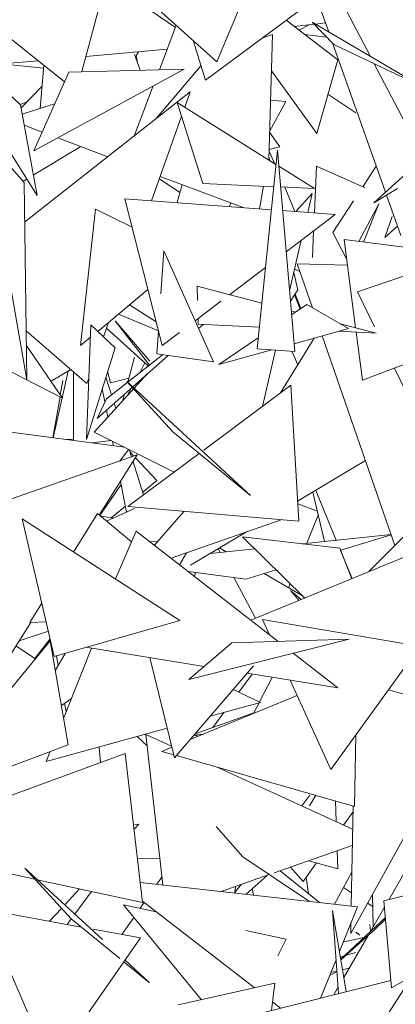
# Model space of a CAD drawing. Header units: metres. Extents: x -14.5 to 19.7, y -19.1 to 4.
# Tile 182 of 218: x 18.1942 to 18.2584, y 2.7667 to 2.9347. Entities that reach past the tile are written whole.
import ezdxf

# ---------------------------------------------------------------- set-up
doc = ezdxf.new("R2010")
doc.units = ezdxf.units.M
doc.layers.add('G-IMPT', color=7, linetype='Continuous', lineweight=5)
doc.layers.add('L-PLNT', color=7, linetype='Continuous', lineweight=5, true_color=0x005900)

# ---------------------------------------------------------------- blocks, each defined once
blk = doc.blocks.new('ÁRVORES ORNAMENTAIS - Pequeno e Médio Porte - Ipê-roxo-2976198-A')
at = {"layer": 'G-IMPT', "color": 253, "true_color": 0xaaaaaa}
for p, q in [((7.75312, 2.92751), (7.76643, 2.95955)), ((7.72135, 2.95031), (7.74601, 2.93336)), ((7.75117, 2.92436), (7.77627, 2.94302)), ((7.75312, 2.92751), (7.73849, 2.94059)), ((7.77296, 2.94056), (7.77932, 2.92843)), ((7.77023, 2.93815), (7.7722, 2.93261)), ((7.73005, 2.92583), (7.73289, 2.93646)), ((7.72238, 2.90467), (7.70321, 2.93534)), ((7.71954, 2.92015), (7.70321, 2.93534)), ((7.76496, 2.93461), (7.77373, 2.92785)), ((7.7697, 2.93392), (7.76634, 2.93354)), ((7.78801, 2.92333), (7.76937, 2.93427)), ((7.77305, 2.93046), (7.76937, 2.93427)), ((7.77165, 2.93414), (7.76992, 2.93394)), ((7.72707, 2.92411), (7.71679, 2.93233)), ((7.74329, 2.92616), (7.74616, 2.93374)), ((7.76712, 2.93294), (7.76885, 2.93382)), ((7.75117, 2.92436), (7.74903, 2.93117)), ((7.76094, 2.93162), (7.76259, 2.93215)), ((7.76196, 2.91078), (7.76259, 2.93215)), ((7.77181, 2.93174), (7.76808, 2.9322)), ((7.77291, 2.9306), (7.78188, 2.90527)), ((7.74461, 2.92965), (7.73074, 2.92842)), ((7.73931, 2.92855), (7.73974, 2.92922)), ((7.78801, 2.92333), (7.77305, 2.93046)), ((7.72351, 2.9264), (7.71532, 2.92726)), ((7.72259, 2.92769), (7.71636, 2.92714)), ((7.73905, 2.92874), (7.74002, 2.92608)), ((7.73931, 2.92855), (7.73957, 2.92733)), ((7.77015, 2.91529), (7.77373, 2.92785)), ((7.74752, 2.92627), (7.72184, 2.91232)), ((7.7278, 2.92577), (7.72184, 2.91232)), ((7.72355, 2.92692), (7.72293, 2.91954)), ((7.7278, 2.92577), (7.74752, 2.92627)), ((7.75039, 2.92686), (7.7428, 2.91789)), ((7.77015, 2.91529), (7.7624, 2.92596)), ((7.77998, 2.92716), (7.78525, 2.9171)), ((7.72325, 2.92335), (7.71964, 2.91958)), ((7.72025, 2.90014), (7.74856, 2.92241)), ((7.73905, 2.91499), (7.74224, 2.9234)), ((7.74856, 2.92241), (7.74761, 2.91976)), ((7.7207, 2.92069), (7.71948, 2.92021)), ((7.76319, 2.91001), (7.74632, 2.92057)), ((7.75069, 2.90676), (7.74632, 2.92057)), ((7.76486, 2.92075), (7.7621, 2.91563)), ((7.76486, 2.92075), (7.76226, 2.92097)), ((7.77206, 2.92201), (7.77684, 2.91881)), ((7.72238, 2.90467), (7.71954, 2.92015)), ((7.71983, 2.91856), (7.72539, 2.92032)), ((7.79809, 2.92), (7.7799, 2.90347)), ((7.74706, 2.91821), (7.74196, 2.90381)), ((7.72326, 2.91552), (7.72017, 2.91668)), ((7.76383, 2.91298), (7.7621, 2.91552)), ((7.71339, 2.91465), (7.72016, 2.9069)), ((7.71339, 2.91465), (7.72064, 2.87325)), ((7.73446, 2.91132), (7.72591, 2.91453)), ((7.72174, 2.90815), (7.72987, 2.91304)), ((7.75996, 2.87853), (7.76344, 2.91244)), ((7.76296, 2.91015), (7.762, 2.9124)), ((7.76383, 2.91298), (7.76201, 2.91253)), ((7.76639, 2.8781), (7.76344, 2.91244)), ((7.76197, 2.91124), (7.76216, 2.91065)), ((7.76977, 2.90589), (7.76367, 2.90971)), ((7.77009, 2.90971), (7.76975, 2.90172)), ((7.77009, 2.90971), (7.77842, 2.90602)), ((7.778, 2.9062), (7.7803, 2.90973)), ((7.71998, 2.90709), (7.72063, 2.90748)), ((7.74679, 2.90519), (7.74329, 2.90755)), ((7.75761, 2.90263), (7.74343, 2.90795)), ((7.72016, 2.9069), (7.72064, 2.87325)), ((7.74632, 2.90348), (7.74716, 2.90655)), ((7.7628, 2.9062), (7.75069, 2.90676)), ((7.76108, 2.90628), (7.76037, 2.90243)), ((7.76977, 2.90589), (7.76398, 2.90615)), ((7.76644, 2.90197), (7.76468, 2.90612)), ((7.7799, 2.90347), (7.78396, 2.90591)), ((7.73737, 2.90415), (7.74377, 2.87907)), ((7.73737, 2.90415), (7.7624, 2.90227)), ((7.76938, 2.90504), (7.76657, 2.90196)), ((7.76863, 2.90181), (7.76938, 2.90504)), ((7.77289, 2.89838), (7.77642, 2.90378)), ((7.78206, 2.90477), (7.78449, 2.89789)), ((7.73238, 2.90239), (7.72982, 2.87907)), ((7.73238, 2.90239), (7.73862, 2.89927)), ((7.75552, 2.90342), (7.7552, 2.90281)), ((7.76432, 2.90213), (7.77331, 2.90146)), ((7.77735, 2.89686), (7.78075, 2.90325)), ((7.77814, 2.89676), (7.78075, 2.90325)), ((7.76493, 2.8951), (7.77331, 2.90146)), ((7.78305, 2.90112), (7.78176, 2.89755)), ((7.76962, 2.89866), (7.76942, 2.89409)), ((7.78176, 2.89755), (7.78394, 2.89946)), ((7.7655, 2.88845), (7.76752, 2.89706)), ((7.77289, 2.89838), (7.77526, 2.89388)), ((7.77483, 2.89718), (7.78911, 2.89535)), ((7.77483, 2.89718), (7.77679, 2.88211)), ((7.74405, 2.89527), (7.74355, 2.88789)), ((7.75254, 2.87629), (7.74405, 2.89527)), ((7.75526, 2.88777), (7.76139, 2.89242)), ((7.76636, 2.89213), (7.76729, 2.89173)), ((7.7754, 2.89281), (7.76682, 2.89306)), ((7.76944, 2.88553), (7.76682, 2.89306)), ((7.7771, 2.88825), (7.79036, 2.89279)), ((7.76691, 2.88858), (7.76622, 2.89153)), ((7.73275, 2.8815), (7.74133, 2.88863)), ((7.74981, 2.88676), (7.74975, 2.88922)), ((7.74975, 2.88922), (7.76076, 2.88633)), ((7.76691, 2.88858), (7.76565, 2.88668)), ((7.76734, 2.88532), (7.76636, 2.88775)), ((7.76645, 2.88788), (7.76746, 2.88541)), ((7.7771, 2.88825), (7.78001, 2.88226)), ((7.73819, 2.88602), (7.74274, 2.88313)), ((7.74939, 2.88333), (7.75378, 2.88665)), ((7.76585, 2.88431), (7.76847, 2.88609)), ((7.76847, 2.88609), (7.77558, 2.88197)), ((7.74312, 2.88159), (7.73627, 2.88443)), ((7.74991, 2.88274), (7.74988, 2.8837)), ((7.7658, 2.885), (7.76657, 2.8848)), ((7.72675, 2.87012), (7.70321, 2.88207)), ((7.73086, 2.86307), (7.73156, 2.88264)), ((7.73156, 2.88264), (7.7357, 2.87871)), ((7.7346, 2.88304), (7.73373, 2.88058)), ((7.73424, 2.88203), (7.74138, 2.87561)), ((7.74158, 2.87576), (7.73574, 2.88328)), ((7.73574, 2.88328), (7.74164, 2.87643)), ((7.74991, 2.88274), (7.76034, 2.88221)), ((7.74998, 2.88202), (7.75075, 2.8827)), ((7.76628, 2.8794), (7.77558, 2.88197)), ((7.77413, 2.88281), (7.7803, 2.88119)), ((7.72052, 2.88159), (7.7309, 2.87261)), ((7.72982, 2.87907), (7.73148, 2.88045)), ((7.74312, 2.88162), (7.74285, 2.87767)), ((7.74377, 2.87907), (7.74673, 2.88131)), ((7.75346, 2.87586), (7.76016, 2.88043)), ((7.76394, 2.871), (7.76972, 2.88036)), ((7.78351, 2.84499), (7.7711, 2.88074)), ((7.77392, 2.88152), (7.7803, 2.88119)), ((7.77689, 2.88137), (7.77796, 2.87318)), ((7.7965, 2.88021), (7.77796, 2.87318)), ((7.72055, 2.87914), (7.72675, 2.87012)), ((7.73086, 2.86307), (7.7357, 2.87871)), ((7.76639, 2.8781), (7.75996, 2.87853)), ((7.73264, 2.86666), (7.74476, 2.87739)), ((7.73422, 2.86998), (7.74383, 2.87753)), ((7.73788, 2.87286), (7.73905, 2.87712)), ((7.75254, 2.87629), (7.74285, 2.87767)), ((7.75346, 2.87586), (7.76251, 2.87836)), ((7.76088, 2.86871), (7.76313, 2.87832)), ((7.76592, 2.87813), (7.76691, 2.8758)), ((7.74082, 2.87612), (7.73993, 2.87446)), ((7.78341, 2.87525), (7.78892, 2.86388)), ((7.72815, 2.87499), (7.72478, 2.87299)), ((7.72514, 2.86334), (7.7277, 2.87472)), ((7.72863, 2.86288), (7.72859, 2.87461)), ((7.73123, 2.87354), (7.7309, 2.87261)), ((7.74127, 2.87431), (7.73214, 2.86432)), ((7.73415, 2.8737), (7.73512, 2.87069)), ((7.73444, 2.87465), (7.73493, 2.87271)), ((7.73807, 2.87355), (7.73493, 2.87271)), ((7.72636, 2.87068), (7.72679, 2.87315)), ((7.74559, 2.86434), (7.7377, 2.87297)), ((7.7377, 2.87297), (7.75887, 2.85349)), ((7.73854, 2.87188), (7.73779, 2.8705)), ((7.76571, 2.87231), (7.75086, 2.86125)), ((7.76571, 2.87231), (7.76707, 2.84911)), ((7.72509, 2.86335), (7.72631, 2.87035)), ((7.73397, 2.86946), (7.73353, 2.87169)), ((7.73699, 2.86962), (7.73731, 2.8708)), ((7.73264, 2.86666), (7.73422, 2.86998)), ((7.73557, 2.86926), (7.73585, 2.86838)), ((7.73448, 2.86688), (7.73424, 2.86808)), ((7.73731, 2.86173), (7.71467, 2.86473)), ((7.74579, 2.85748), (7.73214, 2.86432)), ((7.74559, 2.86434), (7.75887, 2.85349)), ((7.72735, 2.86305), (7.72863, 2.86314)), ((7.73178, 2.86246), (7.73505, 2.86286)), ((7.73545, 2.86197), (7.7353, 2.86273)), ((7.70136, 2.84715), (7.7395, 2.86041)), ((7.73299, 2.85015), (7.7395, 2.86041)), ((7.73803, 2.86136), (7.73654, 2.85938)), ((7.75008, 2.86067), (7.7379, 2.8516)), ((7.73812, 2.86132), (7.73852, 2.86007)), ((7.73893, 2.86021), (7.73824, 2.86095)), ((7.73878, 2.85927), (7.74059, 2.8536)), ((7.74285, 2.85603), (7.7392, 2.85993)), ((7.77849, 2.85945), (7.76687, 2.85251)), ((7.73309, 2.85007), (7.73675, 2.85537)), ((7.73769, 2.85065), (7.73665, 2.85591)), ((7.74285, 2.85603), (7.74044, 2.85408)), ((7.76951, 2.85408), (7.77146, 2.84566)), ((7.7735, 2.84587), (7.76999, 2.85437)), ((7.73748, 2.85168), (7.73505, 2.8497)), ((7.76707, 2.84911), (7.7379, 2.8516)), ((7.7669, 2.85209), (7.77026, 2.85084)), ((7.72863, 2.84385), (7.73269, 2.8504)), ((7.73269, 2.8504), (7.73853, 2.84558)), ((7.73543, 2.84963), (7.73311, 2.85005)), ((7.73905, 2.85127), (7.73426, 2.8491)), ((7.74745, 2.85078), (7.74245, 2.845)), ((7.76844, 2.84534), (7.77042, 2.85014)), ((7.72533, 2.82603), (7.71984, 2.8495)), ((7.74679, 2.83219), (7.71984, 2.8495)), ((7.76407, 2.84937), (7.7453, 2.84279)), ((7.73934, 2.84743), (7.73576, 2.83927)), ((7.73934, 2.84743), (7.76355, 2.82859)), ((7.75815, 2.84729), (7.7486, 2.84158)), ((7.78286, 2.84686), (7.76768, 2.84526)), ((7.77425, 2.84414), (7.78289, 2.84677)), ((7.77908, 2.8405), (7.78508, 2.84658)), ((7.74171, 2.84558), (7.74299, 2.84562)), ((7.77411, 2.84451), (7.7575, 2.84645)), ((7.7681, 2.836), (7.7575, 2.84645)), ((7.74789, 2.8437), (7.74674, 2.84167)), ((7.75957, 2.84441), (7.75199, 2.84361)), ((7.75368, 2.84379), (7.75334, 2.84442)), ((7.75471, 2.8439), (7.75357, 2.84455)), ((7.78784, 2.84409), (7.75888, 2.83222)), ((7.77411, 2.84451), (7.77614, 2.83929)), ((7.7762, 2.83932), (7.77421, 2.84413)), ((7.75803, 2.83921), (7.74823, 2.84051)), ((7.74947, 2.84035), (7.74925, 2.83972)), ((7.75803, 2.83921), (7.76324, 2.84079)), ((7.76775, 2.83635), (7.76116, 2.84016)), ((7.75967, 2.83255), (7.75598, 2.83948)), ((7.76531, 2.83776), (7.7656, 2.83847)), ((7.76566, 2.83726), (7.76752, 2.83576)), ((7.76566, 2.83726), (7.76713, 2.8356)), ((7.72117, 2.83182), (7.72321, 2.83511)), ((7.71801, 2.82659), (7.72134, 2.83183)), ((7.72117, 2.83182), (7.72396, 2.83192)), ((7.72533, 2.82603), (7.74679, 2.83219)), ((7.78777, 2.82777), (7.7609, 2.83236)), ((7.7621, 2.82972), (7.7609, 2.83236)), ((7.72432, 2.83036), (7.71935, 2.82869)), ((7.72465, 2.82871), (7.70203, 2.80136)), ((7.72462, 2.82906), (7.722, 2.8257)), ((7.72465, 2.82871), (7.72769, 2.81093)), ((7.74831, 2.82209), (7.77571, 2.82897)), ((7.74831, 2.82209), (7.75567, 2.82835)), ((7.75567, 2.82835), (7.77571, 2.82897)), ((7.71879, 2.82782), (7.7221, 2.82563)), ((7.72551, 2.82368), (7.72718, 2.82656)), ((7.73171, 2.82743), (7.72692, 2.81546)), ((7.73074, 2.82759), (7.75094, 2.82433)), ((7.76615, 2.82657), (7.77377, 2.82065)), ((7.78777, 2.82777), (7.77254, 2.80676)), ((7.7257, 2.82614), (7.72598, 2.8245)), ((7.74164, 2.82583), (7.74586, 2.80871)), ((7.75934, 2.8244), (7.74586, 2.80871)), ((7.75685, 2.81992), (7.75914, 2.82301)), ((7.75826, 2.82315), (7.77377, 2.82065)), ((7.76038, 2.81826), (7.76253, 2.82246)), ((7.77254, 2.80676), (7.76563, 2.82196)), ((7.75588, 2.82037), (7.76055, 2.81818)), ((7.7883, 2.81865), (7.78239, 2.82034)), ((7.72654, 2.81768), (7.72828, 2.81887)), ((7.7271, 2.81806), (7.72736, 2.81657)), ((7.7668, 2.81939), (7.74854, 2.81183)), ((7.75196, 2.81581), (7.76055, 2.81818)), ((7.75938, 2.81632), (7.7603, 2.81811)), ((7.7494, 2.81283), (7.75943, 2.81641)), ((7.7524, 2.8139), (7.75429, 2.81645)), ((7.72397, 2.80808), (7.74461, 2.81378)), ((7.73951, 2.81237), (7.74119, 2.81078)), ((7.74097, 2.81272), (7.74536, 2.81071)), ((7.74097, 2.81272), (7.74385, 2.78704)), ((7.75085, 2.81279), (7.74921, 2.81261)), ((7.74929, 2.81262), (7.74991, 2.8124)), ((7.77682, 2.81266), (7.77662, 2.80045)), ((7.72769, 2.81093), (7.70203, 2.80136)), ((7.72465, 2.8098), (7.72397, 2.80808)), ((7.73299, 2.81057), (7.73324, 2.80791)), ((7.74541, 2.81053), (7.74368, 2.80982)), ((7.74572, 2.80924), (7.74368, 2.80982)), ((7.73745, 2.80946), (7.70393, 2.79719)), ((7.74042, 2.78401), (7.73745, 2.80946)), ((7.77662, 2.80045), (7.7462, 2.80911)), ((7.75325, 2.8071), (7.77628, 2.79655)), ((7.7676, 2.80053), (7.769, 2.80234)), ((7.77, 2.80234), (7.76892, 2.80053)), ((7.77334, 2.80139), (7.77347, 2.79784)), ((7.77474, 2.79726), (7.77633, 2.79948)), ((7.77605, 2.78342), (7.77635, 2.80053)), ((7.78707, 2.79878), (7.77597, 2.77873)), ((7.73905, 2.79659), (7.73978, 2.79738)), ((7.73905, 2.79727), (7.73978, 2.79738)), ((7.753, 2.797), (7.75754, 2.79182)), ((7.78163, 2.78431), (7.82205, 2.79452)), ((7.77623, 2.79376), (7.76287, 2.78909)), ((7.77366, 2.79286), (7.77378, 2.78977)), ((7.74335, 2.79147), (7.73953, 2.79157)), ((7.76889, 2.78423), (7.75754, 2.79182)), ((7.7688, 2.79116), (7.77378, 2.78977)), ((7.72821, 2.78123), (7.72028, 2.78989)), ((7.72028, 2.78989), (7.73358, 2.77771)), ((7.76389, 2.78944), (7.7706, 2.78403)), ((7.76786, 2.78763), (7.76567, 2.79007)), ((7.76786, 2.78763), (7.77012, 2.79079)), ((7.72199, 2.78802), (7.71658, 2.7892)), ((7.74042, 2.78401), (7.72242, 2.78793)), ((7.74287, 2.78715), (7.7437, 2.78834)), ((7.76205, 2.7888), (7.75381, 2.78592)), ((7.75811, 2.78544), (7.76168, 2.78867)), ((7.76837, 2.78834), (7.76877, 2.78551)), ((7.77317, 2.78374), (7.77615, 2.78924)), ((7.78521, 2.78926), (7.78247, 2.78452)), ((7.72711, 2.78364), (7.72962, 2.78636)), ((7.77712, 2.7833), (7.74001, 2.78747)), ((7.75612, 2.78566), (7.75633, 2.7868)), ((7.75613, 2.78566), (7.75727, 2.78713)), ((7.75935, 2.7853), (7.75915, 2.78638)), ((7.7747, 2.78657), (7.77609, 2.78568)), ((7.72882, 2.78207), (7.73167, 2.78592)), ((7.77966, 2.7854), (7.77979, 2.77991)), ((7.72991, 2.77985), (7.71318, 2.7829)), ((7.7248, 2.75604), (7.71318, 2.7829)), ((7.72452, 2.78083), (7.72655, 2.78304)), ((7.75043, 2.76748), (7.73713, 2.78365)), ((7.74273, 2.78247), (7.73713, 2.78365)), ((7.74, 2.78305), (7.7407, 2.78405)), ((7.74038, 2.78429), (7.75944, 2.76951)), ((7.77385, 2.76849), (7.77285, 2.78269)), ((7.7752, 2.76883), (7.77285, 2.78269)), ((7.77712, 2.7833), (7.77404, 2.77569)), ((7.77884, 2.78392), (7.77971, 2.78336)), ((7.78172, 2.78324), (7.77933, 2.77911)), ((7.78163, 2.78431), (7.78294, 2.76949)), ((7.72751, 2.78029), (7.72821, 2.78123)), ((7.72821, 2.78123), (7.73655, 2.77446)), ((7.73688, 2.77858), (7.73891, 2.78148)), ((7.78188, 2.78149), (7.77426, 2.77435)), ((7.78008, 2.77944), (7.7819, 2.78118)), ((7.74005, 2.778), (7.73197, 2.77948)), ((7.78008, 2.77944), (7.77428, 2.77425)), ((7.77597, 2.77873), (7.776, 2.78054)), ((7.77924, 2.7803), (7.77935, 2.77913)), ((7.79158, 2.7795), (7.78071, 2.76257)), ((7.74005, 2.778), (7.7248, 2.75604)), ((7.76496, 2.77779), (7.75802, 2.77925)), ((7.76352, 2.77491), (7.76496, 2.77779)), ((7.77478, 2.77731), (7.77821, 2.77806)), ((7.77893, 2.77842), (7.77479, 2.77125)), ((7.77684, 2.779), (7.77752, 2.77845)), ((7.77752, 2.77845), (7.77684, 2.7789)), ((7.7742, 2.77472), (7.77486, 2.77491)), ((7.77509, 2.77498), (7.77684, 2.7755)), ((7.73722, 2.77392), (7.74161, 2.77035)), ((7.73741, 2.7742), (7.74161, 2.77035)), ((7.77345, 2.77423), (7.77082, 2.76773)), ((7.77457, 2.77256), (7.7757, 2.77283)), ((7.77238, 2.77159), (7.77359, 2.77224)), ((7.77258, 2.77208), (7.77358, 2.77232)), ((7.78294, 2.76949), (7.78644, 2.77149)), ((7.76298, 2.7703), (7.7465, 2.7666)), ((7.76044, 2.76512), (7.78283, 2.77074)), ((7.76298, 2.7703), (7.76242, 2.76562)), ((7.77378, 2.76951), (7.77308, 2.76829)), ((7.76259, 2.76706), (7.76395, 2.766))]:
    blk.add_line(p, q, dxfattribs=at)

msp = doc.modelspace()

# ---------------------------------------------------------------- block references
at = {"layer": 'L-PLNT', "color": 253, "true_color": 0xaaaaaa}
msp.add_blockref('ÁRVORES ORNAMENTAIS - Pequeno e Médio Porte - Ipê-roxo-2976198-A', (10.47483, 0), dxfattribs=at)

doc.saveas('drawing.dxf')
